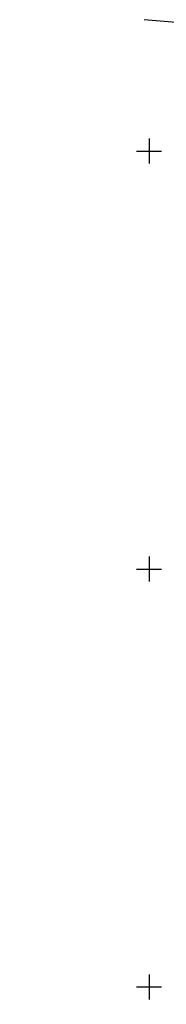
# Model space of a CAD drawing. Header units: metres. Extents: x 703769 to 722343, y 4313031 to 4317457.
# Tile 217 of 256: x 708163 to 708181, y 4314726 to 4314844. Entities that reach past the tile are written whole.
import ezdxf

# ---------------------------------------------------------------- set-up
doc = ezdxf.new("R2010")
doc.units = ezdxf.units.M
doc.header["$LTSCALE"] = 0.5
doc.layers.add('(001) Сетка', color=92, linetype='Continuous')
doc.layers.add('(040) Ограда', color=7, linetype='Continuous')
doc.styles.get("Standard").update_dxf_attribs({"font": 'times.ttf'})
doc.linetypes.add('ОГРАДА_М_1М', pattern='A,2.5,["о",Standard,S=1,R=0,X=0,Y=-0.35],0.5,["0",Standard,S=0.5,R=0,X=-0.3,Y=-0.25],2.5', length=5.5)

# ---------------------------------------------------------------- blocks, each defined once
blk = doc.blocks.new('Setka')
at = {"layer": '(001) Сетка'}
for p, q in [((0, 1.5), (0, -1.5)), ((-1.5, 0), (1.5, 0))]:
    blk.add_line(p, q, dxfattribs=at)

msp = doc.modelspace()

# ---------------------------------------------------------------- linework, layer by layer
at = {"layer": '(040) Ограда', "linetype": 'ОГРАДА_М_1М', "elevation": 325.652, "flags": 128}
msp.add_lwpolyline([(708163.026, 4314665.115), (708176.1, 4314663.647), (708178.156, 4314685.744), (708180.842, 4314716.374), (708184.445, 4314756.616), (708187.931, 4314794.755), (708192.634, 4314842.932), (708177.884, 4314844.176)], dxfattribs=at)

# ---------------------------------------------------------------- block references
at = {"layer": '(001) Сетка'}
for p in [(708178.465, 4314828.456), (708178.465, 4314778.456), (708178.465, 4314728.456)]:
    msp.add_blockref('Setka', p, dxfattribs=at)

doc.saveas('drawing.dxf')
